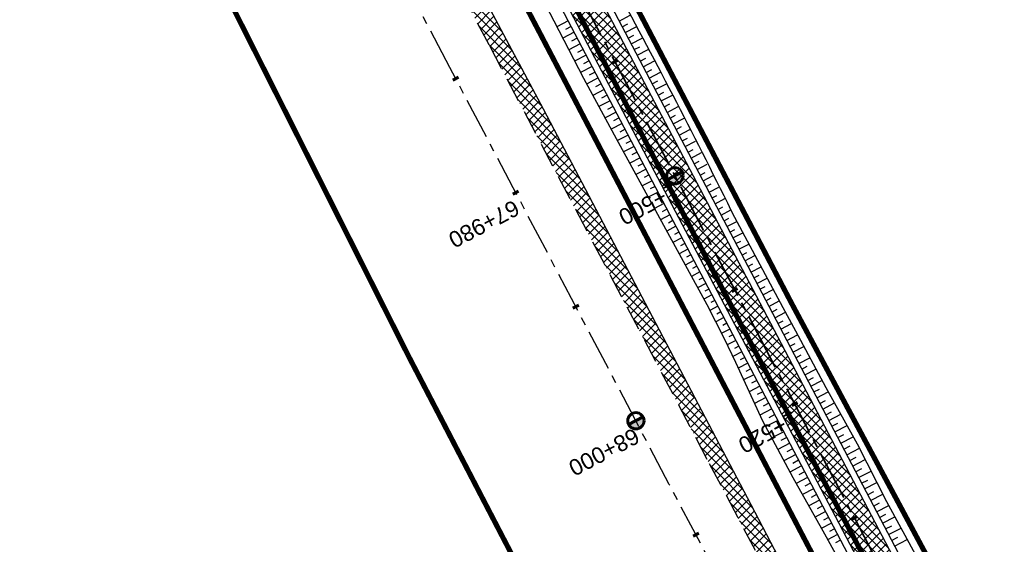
# Model space of a CAD drawing. Header units: metres. Extents: x 7529682 to 7533751, y 5721195 to 5727842.
# Tile 118 of 179: x 7530368 to 7530444, y 5726444 to 5726485. Entities that reach past the tile are written whole.
import ezdxf

# ---------------------------------------------------------------- set-up
doc = ezdxf.new("R2010")
doc.units = ezdxf.units.M
for name, pattern in [('817-dzialki-09-05-04$0$HIDDEN', [0.375, 0.25, -0.125]), ('ACAD_ISO05W100', [33, 24, -3, 0, -3, 0, -3]), ('CENTER', [50.8, 31.75, -6.35, 6.35, -6.35]), ('CENTER2', [28.575, 19.05, -3.175, 3.175, -3.175]), ('HIDDEN', [9.525, 6.35, -3.175])]:
    doc.linetypes.add(name, pattern=pattern)
for name, color, linetype in [('C-DROGI-SYTUACJA', 7, 'Continuous'), ('C-DROGI-SYTUACJA-ETYKIETY', 7, 'Continuous'), ('D-hatch-pobocza', 131, 'Continuous'), ('D-pobocza', 60, 'Continuous'), ('D-rowy', 160, 'Continuous'), ('D-skarpa', 2, 'Continuous'), ('D-skarpa-kreskowanie', 2, 'Continuous')]:
    doc.layers.add(name, color=color, linetype=linetype)
for name, color, linetype, lineweight, true_color in [('D-ewidencja-numery', 7, 'Continuous', 50, 0x40ff00), ('D-hatch-ciag-pieszo-rowerowy', 7, 'Continuous', 13, 0xff9f80), ('D-LR-etap-III', 7, '817-dzialki-09-05-04$0$HIDDEN', 50, 0x00008f)]:
    doc.layers.add(name, color=color, linetype=linetype, lineweight=lineweight, true_color=true_color)
for name, color, linetype, lineweight in [('D-krawędzie', 3, 'Continuous', 30), ('D-obrzeża', 2, 'Continuous', 30), ('D-oś', 10, 'CENTER', 30), ('D-pas-drogowy', 7, 'ACAD_ISO05W100', 50)]:
    doc.layers.add(name, color=color, linetype=linetype, lineweight=lineweight)
doc.layers.add('poprzeczki', color=7, linetype='Continuous', true_color=0x0000c7)
doc.styles.get("Standard").update_dxf_attribs({"font": 'arial.ttf'})
pattern_1 = [(45, (0, 0), (-0.33675960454, 0.33675960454), []), (135, (0, 0), (-0.33675960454, -0.33675960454), [])]

# ---------------------------------------------------------------- blocks, each defined once
blk = doc.blocks.new('kilometraz')
at = {"linetype": 'ByBlock', "lineweight": -2}
blk.add_hatch(color=0, dxfattribs=at).paths.add_polyline_path([(0, -0.28125, 0.41421356), (0.28125, 0, 0.41421356), (0, 0.28125)])
at = {"color": 0, "linetype": 'ByBlock', "lineweight": -2}
blk.add_line((0, 0.28125), (0, -0.28125), dxfattribs=at)
blk.add_circle((0, 0), 0.28125, dxfattribs=at)
blk = doc.blocks.new('AeccTickLine')
at = {"color": 0, "linetype": 'ByBlock', "lineweight": -2}
blk.add_line((0, 1), (0, -1), dxfattribs=at)

msp = doc.modelspace()

# ---------------------------------------------------------------- hatches: boundary and pattern name
at = {"layer": 'D-hatch-ciag-pieszo-rowerowy'}
h = msp.add_hatch(dxfattribs=at)
h.set_pattern_fill('ANSI37', color=256, scale=0.15, style=0)
h.set_pattern_definition(pattern_1)
h.paths.add_polyline_path([(7530404.057, 5726502.584), (7530380.911, 5726546.861), (7530371.746, 5726564.106), (7530368.841, 5726564.244), (7530378.7, 5726545.696), (7530401.842, 5726501.425), (7530423.333, 5726460.444), (7530443.712, 5726421.565), (7530466.681, 5726377.574), (7530482.337, 5726347.963), (7530485.291, 5726347.724), (7530468.894, 5726378.737), (7530445.927, 5726422.724), (7530425.547, 5726461.605)])
at = {"layer": 'D-hatch-pobocza'}
h = msp.add_hatch(dxfattribs=at)
h.set_pattern_fill('ANSI37', color=256, scale=0.15, style=0)
h.set_pattern_definition(pattern_1)
h.paths.add_polyline_path([(7530484.05, 5726334.34), (7530471.92, 5726357.11), (7530458.95, 5726381.07), (7530447.57, 5726403.23), (7530435.55, 5726425.46), (7530424.34, 5726446.96), (7530408.22, 5726477.68), (7530396.72, 5726499.26), (7530381.74, 5726527.87), (7530371.44, 5726547.5), (7530359.58, 5726569.81), (7530349.42, 5726588.72), (7530332.29, 5726621.37), (7530323.72, 5726638.05), (7530306.54, 5726670.82), (7530298.56, 5726686.33), (7530287.26, 5726707.54), (7530284.291, 5726713.261), (7530282.67, 5726712.404), (7530284.501, 5726708.94), (7530291.376, 5726695.94), (7530296.046, 5726687.107), (7530304.464, 5726671.187), (7530316.604, 5726648.181), (7530333.058, 5726617.014), (7530350.004, 5726585.006), (7530367.258, 5726552.316), (7530385.763, 5726517.235), (7530404.054, 5726482.546), (7530421.087, 5726450.182), (7530442.442, 5726409.661), (7530463.421, 5726369.85), (7530489.269, 5726320.828), (7530506.412, 5726288.291), (7530524.315, 5726254.784), (7530540.549, 5726224.891), (7530548.273, 5726210.669), (7530551.697, 5726207.035), (7530543.21, 5726222.9), (7530538.34, 5726232.11), (7530533.7, 5726240.35), (7530511.95, 5726280.97), (7530499.24, 5726305.31)])

# ---------------------------------------------------------------- linework, layer by layer
at = {"layer": 'C-DROGI-SYTUACJA', "color": 10, "linetype": 'CENTER2', "lineweight": 35, "ltscale": 0.2}
msp.add_lwpolyline([(7530272.969, 5726756.475), (7530281.424, 5726740.504, -0.065084), (7530284.142, 5726733.217), (7530284.891, 5726729.972, 0.064463), (7530289.362, 5726717.937), (7530322.484, 5726654.998), (7530339.922, 5726621.886), (7530356.842, 5726589.483), (7530379.806, 5726546.279), (7530402.949, 5726502.005), (7530424.44, 5726461.025), (7530444.82, 5726422.144)], format="xyb", dxfattribs=at)
at = {"layer": 'D-ewidencja-numery', "color": 12, "ltscale": 15, "true_color": 0xc70000}
msp.add_lwpolyline([(7530277.51, 5726760.213), (7530286.037, 5726744.107), (7530288.097, 5726735.884), (7530290.394, 5726725.047), (7530296.177, 5726713.583), (7530302.726, 5726701.182), (7530325.685, 5726657.466), (7530343.244, 5726623.649), (7530360.23, 5726591.747), (7530383.209, 5726548.059), (7530406.018, 5726503.606), (7530427.465, 5726462.62), (7530447.928, 5726424.388)], dxfattribs=at)
at = {"layer": 'D-krawędzie', "linetype": 'HIDDEN', "ltscale": 0.3}
msp.add_lwpolyline([(7530263.782, 5726749.287), (7530270.196, 5726737.096), (7530272.433, 5726732.819), (7530276.009, 5726725.598), (7530279.7, 5726718.02), (7530284.501, 5726708.94), (7530291.376, 5726695.94), (7530296.046, 5726687.107), (7530304.464, 5726671.187), (7530316.604, 5726648.181), (7530333.058, 5726617.014), (7530350.004, 5726585.006), (7530367.258, 5726552.316), (7530385.763, 5726517.235), (7530404.054, 5726482.546), (7530421.087, 5726450.182), (7530442.442, 5726409.661), (7530463.421, 5726369.85), (7530489.269, 5726320.828), (7530506.412, 5726288.291), (7530524.315, 5726254.784), (7530540.549, 5726224.891), (7530548.24, 5726210.73)], dxfattribs=at)
at = {"layer": 'D-LR-etap-III', "ltscale": 10, "flags": 128}
msp.add_lwpolyline([(7531750.474, 5723895.103, 0.4, 0.4, 0), (7531750.505, 5723895.13, 0.4, 0.4, 0), (7531682.71, 5724022.92, 0.4, 0.4, 0), (7531619.177, 5724147.204, 0.4, 0.4, 0), (7531592.309, 5724198.489, 0.4, 0.4, 0), (7531553.264, 5724272.919, 0.4, 0.4, 0), (7531504.02, 5724366.79, 0.4, 0.4, 0), (7531482.09, 5724407.62, 0.4, 0.4, 0), (7531412.35, 5724541.183, 0.4, 0.4, 0), (7531388.464, 5724586.93, 0.4, 0.4, 0), (7531345.12, 5724669.94, 0.4, 0.4, 0), (7531127.66, 5725081.67, 0.4, 0.4, 0), (7531059.253, 5725211.041, 0.4, 0.4, 0), (7531008.007, 5725307.954, 0.4, 0.4, 0), (7530964.182, 5725390.836, 0.4, 0.4, 0), (7530914.557, 5725484.684, 0.4, 0.4, 0), (7530865.243, 5725577.494, 0.4, 0.4, 0), (7530840.085, 5725624.059, 0.4, 0.4, 0), (7530802.56, 5725694.925, 0.4, 0.4, 0), (7530755.54, 5725787.51, 0.4, 0.4, 0), (7530708.718, 5725876.303, 0.4, 0.4, 0), (7530695.12, 5725902.09, 0.4, 0.4, 0), (7530642.914, 5726001.078, 0.4, 0.4, 0), (7530634.935, 5726016.147, 0.4, 0.4, 0), (7530610.82, 5726061.93, 0.4, 0.4, 0), (7530610.82, 5726061.93, 0.4, 0.4, 0), (7530607.21, 5726063.51, 0.4, 0.4, 0), (7530597.42, 5726080.68, 0.4, 0.4, 0), (7530591.16, 5726088.44, 0.4, 0.4, 0), (7530581.28, 5726107.21, 0.4, 0.4, 0), (7530571.29, 5726130.56, 0.4, 0.4, 0), (7530549.555, 5726171.527, 0.4, 0.4, 0), (7530531.014, 5726206.474, 0.4, 0.4, 0), (7530516.461, 5726236.017, 0.4, 0.4, 0), (7530500.799, 5726266.141, 0.4, 0.4, 0), (7530491.35, 5726283.94, 0.4, 0.4, 0), (7530482.4, 5726303.41, 0.4, 0.4, 0), (7530482.4, 5726303.41, 0.4, 0.4, 0), (7530450.41, 5726357.28, 0.4, 0.4, 0), (7530397.759, 5726458.5, 0.4, 0.4, 0), (7530334.708, 5726583.665, 0.4, 0.4, 0), (7530303.939, 5726645.168, 0.4, 0.4, 0), (7530300.51, 5726651.778, 0.4, 0.4, 0), (7530289.214, 5726671.967, 0.4, 0.4, 0), (7530281.54, 5726685.57, 0.4, 0.4, 0), (7530261.371, 5726724.163, 0.4, 0.4, 0), (7530254.03, 5726738.21, 0.4, 0.4, 0), (7530197.22, 5726845.06, 0.4, 0.4, 0), (7530194.71, 5726849.15, 0.4, 0.4, 0), (7530195.92, 5726850.75, 0.4, 0.4, 0), (7530170.547, 5726892.961, 0.4, 0.4, 0), (7530143.175, 5726945.066, 0.4, 0.4, 0), (7530105.06, 5727018.32, 0.4, 0.4, 0), (7530100.06, 5727027.16, 0.4, 0.4, 0), (7530062.319, 5727099.625, 0.4, 0.4, 0), (7530015.379, 5727189.42, 0.4, 0.4, 0), (7529983.208, 5727250.207, 0.4, 0.4, 0), (7529953.284, 5727306.747, 0.4, 0.4, 0), (7529900.671, 5727406.159, 0.4, 0.4, 0), (7529890.63, 5727425.131, 0.4, 0.4, 0), (7529875.155, 5727454.426, 0.4, 0.4, 0), (7529857.56, 5727487.787, 0.4, 0.4, 0), (7529835.194, 5727530.193, 0.4, 0.4, 0), (7529811.741, 5727574.662, 0.4, 0.4, 0), (7529792.102, 5727611.923, 0.4, 0.4, 0), (7529768.066, 5727657.47, 0.4, 0.4, 0), (7529755.211, 5727682.131, 0.4, 0.4, 0), (7529753.31, 5727681.13, 0.4, 0.4, 0), (7529739.21, 5727707.77, 0.4, 0.4, 0), (7529735.395, 5727711.252, 0.4, 0.4, 0), (7529725.42, 5727730.2, 0.4, 0.4, 0), (7529723.55, 5727729.88, 0.4, 0.4, 0), (7529695.567, 5727782.932, 0.4, 0.4, 0), (7529717.68, 5727794.024, 0.4, 0.4, 0), (7529736.275, 5727758.647, 0.4, 0.4, 0), (7529736.275, 5727758.647, 0.4, 0.4, 0), (7529744.511, 5727750.406, 0.4, 0.4, 0), (7529744.511, 5727750.406, 0.4, 0.4, 0), (7529750.283, 5727738.55, 0.4, 0.4, 0), (7529777.109, 5727687.569, 0.4, 0.4, 0), (7529796.515, 5727651.33, 0.4, 0.4, 0), (7529814.938, 5727616.793, 0.4, 0.4, 0), (7529839.007, 5727572.304, 0.4, 0.4, 0), (7529860.618, 5727532.509, 0.4, 0.4, 0), (7529882.349, 5727491.504, 0.4, 0.4, 0), (7529904.865, 5727449.096, 0.4, 0.4, 0), (7529920.747, 5727418.885, 0.4, 0.4, 0), (7529946.677, 5727368.547, 0.4, 0.4, 0), (7529972.025, 5727320.573, 0.4, 0.4, 0), (7529987.74, 5727290.153, 0.4, 0.4, 0), (7529996.497, 5727273.662, 0.4, 0.4, 0), (7530017.541, 5727234.203, 0.4, 0.4, 0), (7530033.054, 5727204.864, 0.4, 0.4, 0), (7530051.623, 5727170.223, 0.4, 0.4, 0), (7530069.277, 5727137.016, 0.4, 0.4, 0), (7530089.385, 5727097.534, 0.4, 0.4, 0), (7530109.713, 5727060.747, 0.4, 0.4, 0), (7530136.77, 5727011.64, 0.4, 0.4, 0), (7530162.447, 5726962.744, 0.4, 0.4, 0), (7530187.674, 5726916.992, 0.4, 0.4, 0), (7530207.821, 5726879.335, 0.4, 0.4, 0), (7530230.626, 5726834.519, 0.4, 0.4, 0), (7530262.288, 5726776.618, 0.4, 0.4, 0), (7530277.51, 5726760.213, 0.4, 0.4, 0), (7530286.037, 5726744.107, 0.4, 0.4, 0), (7530288.097, 5726735.884, 0.4, 0.4, 0), (7530290.394, 5726725.047, 0.4, 0.4, 0), (7530296.177, 5726713.583, 0.4, 0.4, 0), (7530302.726, 5726701.182, 0.4, 0.4, 0), (7530325.685, 5726657.466, 0.4, 0.4, 0), (7530343.244, 5726623.649, 0.4, 0.4, 0), (7530360.23, 5726591.747, 0.4, 0.4, 0), (7530383.209, 5726548.059, 0.4, 0.4, 0), (7530406.018, 5726503.606, 0.4, 0.4, 0), (7530427.465, 5726462.62, 0.4, 0.4, 0), (7530447.928, 5726424.388, 0.4, 0.4, 0), (7530471.127, 5726379.921, 0.4, 0.4, 0), (7530490.501, 5726343.033, 0.4, 0.4, 0), (7530509.499, 5726306.733, 0.4, 0.4, 0), (7530529.89, 5726267.244, 0.4, 0.4, 0), (7530543.852, 5726238.99, 0.4, 0.4, 0), (7530554.809, 5726218.944, 0.4, 0.4, 0), (7530559.027, 5726212.223, 0.4, 0.4, 0), (7530563.061, 5726206.41, 0.4, 0.4, 0), (7530566.934, 5726200.464, 0.4, 0.4, 0), (7530569.771, 5726194.902, 0.4, 0.4, 0), (7530571.473, 5726191.282, 0.4, 0.4, 0), (7530572.839, 5726188.025, 0.4, 0.4, 0), (7530575.295, 5726182.035, 0.4, 0.4, 0), (7530579.737, 5726173.306, 0.4, 0.4, 0), (7530583.3, 5726167.41, 0.4, 0.4, 0), (7530593.4, 5726163.33, 0.4, 0.4, 0), (7530598.618, 5726155.264, 0.4, 0.4, 0), (7530608.258, 5726140.497, 0.4, 0.4, 0), (7530603.27, 5726136.83, 0.4, 0.4, 0), (7530606.53, 5726131.84, 0.4, 0.4, 0), (7530604.239, 5726124.217, 0.4, 0.4, 0), (7530605.847, 5726121.63, 0.4, 0.4, 0), (7530608.972, 5726116.164, 0.4, 0.4, 0), (7530618.114, 5726097.791, 0.4, 0.4, 0), (7530651.213, 5726034.96, 0.4, 0.4, 0), (7530670.244, 5725998.611, 0.4, 0.4, 0), (7530698.075, 5725945.953, 0.4, 0.4, 0), (7530716.506, 5725911.305, 0.4, 0.4, 0), (7530735.223, 5725875.667, 0.4, 0.4, 0), (7530752.504, 5725842.155, 0.4, 0.4, 0), (7530778.311, 5725793.501, 0.4, 0.4, 0), (7530797.5, 5725756.382, 0.4, 0.4, 0), (7530812.519, 5725728.289, 0.4, 0.4, 0), (7530820.039, 5725713.16, 0.4, 0.4, 0), (7530822.422, 5725710.194, 0.4, 0.4, 0), (7530833.155, 5725688.801, 0.4, 0.4, 0), (7530849.629, 5725656.159, 0.4, 0.4, 0), (7530867.983, 5725621.964, 0.4, 0.4, 0), (7530872.63, 5725612.888, 0.4, 0.4, 0), (7530880.354, 5725597.595, 0.4, 0.4, 0), (7530883.839, 5725593.389, 0.4, 0.4, 0), (7530891.782, 5725587.763, 0.4, 0.4, 0), (7530895.039, 5725584.281, 0.4, 0.4, 0), (7530897.034, 5725580.941, 0.4, 0.4, 0), (7530900.952, 5725579.946, 0.4, 0.4, 0), (7530904.81, 5725571.977, 0.4, 0.4, 0), (7530903.682, 5725568.566, 0.4, 0.4, 0), (7530908.901, 5725558.845, 0.4, 0.4, 0), (7530910.252, 5725545.672, 0.4, 0.4, 0), (7530912.873, 5725538.646, 0.4, 0.4, 0), (7530945.278, 5725478.464, 0.4, 0.4, 0), (7530959.692, 5725450.246, 0.4, 0.4, 0), (7531002.827, 5725368.192, 0.4, 0.4, 0), (7531044.704, 5725290.314, 0.4, 0.4, 0), (7531064.099, 5725253.213, 0.4, 0.4, 0), (7531083.01, 5725216.678, 0.4, 0.4, 0), (7531113.013, 5725158.466, 0.4, 0.4, 0), (7531137.364, 5725113.071, 0.4, 0.4, 0), (7531150.831, 5725086.712, 0.4, 0.4, 0), (7531159.746, 5725076.641, 0.4, 0.4, 0), (7531166.31, 5725074.58, 0.4, 0.4, 0), (7531172.29, 5725062.58, 0.4, 0.4, 0), (7531170.59, 5725055.606, 0.4, 0.4, 0), (7531173.733, 5725044.081, 0.4, 0.4, 0), (7531215.342, 5724964.86, 0.4, 0.4, 0), (7531238.054, 5724921.685, 0.4, 0.4, 0), (7531262.39, 5724875.283, 0.4, 0.4, 0), (7531295.587, 5724811.266, 0.4, 0.4, 0), (7531348.488, 5724712.363, 0.4, 0.4, 0), (7531363.741, 5724682.684, 0.4, 0.4, 0), (7531366.987, 5724675.865, 0.4, 0.4, 0), (7531382.541, 5724646.111, 0.4, 0.4, 0), (7531401.299, 5724610.875, 0.4, 0.4, 0), (7531428.965, 5724558.862, 0.4, 0.4, 0), (7531449.111, 5724520.398, 0.4, 0.4, 0), (7531477.293, 5724465.831, 0.4, 0.4, 0), (7531500.996, 5724421.113, 0.4, 0.4, 0), (7531512.122, 5724400.549, 0.4, 0.4, 0), (7531513.782, 5724396.757, 0.4, 0.4, 0), (7531526.32, 5724379.39, 0.4, 0.4, 0), (7531566.784, 5724302.736, 0.4, 0.4, 0), (7531612.277, 5724225.61, 0.4, 0.4, 0), (7531620.493, 5724210.548, 0.4, 0.4, 0), (7531631.578, 5724196.258, 0.4, 0.4, 0), (7531653.484, 5724152.434, 0.4, 0.4, 0), (7531661.151, 5724128.494, 0.4, 0.4, 0), (7531673.881, 5724101.186, 0.4, 0.4, 0), (7531684.691, 5724081.184, 0.4, 0.4, 0), (7531699.212, 5724051.17, 0.4, 0.4, 0), (7531704.034, 5724040.584, 0.4, 0.4, 0), (7531704.034, 5724040.584, 0.4, 0.4, 0), (7531703.913, 5724037.17, 0.4, 0.4, 0), (7531736.42, 5723969.232, 0.4, 0.4, 0), (7531738.285, 5723967.699, 0.4, 0.4, 0), (7531742.181, 5723962.346, 0.4, 0.4, 0), (7531744.286, 5723958.616, 0.4, 0.4, 0), (7531755.393, 5723944.193, 0.4, 0.4, 0), (7531758.69, 5723936.76, 0.4, 0.4, 0), (7531780.08, 5723929.25, 0.4, 0.4, 0), (7531792.612, 5723906.338, 0.4, 0.4, 0), (7531792.612, 5723906.338, 0.4, 0.4, 0), (7531756.962, 5723883.055, 0.4, 0.4, 0), (7531750.46, 5723895.13, 0.4, 0.4, 0), (7531750.46, 5723895.13, 0, 0, 0)], format="xyseb", dxfattribs=at)
at = {"layer": 'D-obrzeża'}
for points in [[(7530323.59, 5726655.581), (7530341.029, 5726622.467), (7530357.948, 5726590.066), (7530380.911, 5726546.861), (7530404.057, 5726502.584), (7530425.547, 5726461.605), (7530445.927, 5726422.724)], [(7530321.378, 5726654.416), (7530338.815, 5726621.306), (7530355.736, 5726588.901), (7530378.7, 5726545.696), (7530401.842, 5726501.425), (7530423.333, 5726460.444), (7530443.712, 5726421.565)]]:
    msp.add_lwpolyline(points, dxfattribs=at)
at = {"layer": 'D-oś', "ltscale": 0.1}
msp.add_lwpolyline([(7530594.845, 5726110.895), (7530540.21, 5726214.45), (7530503.32, 5726286.651), (7530486.173, 5726319.196), (7530460.325, 5726368.218), (7530439.346, 5726408.03), (7530417.989, 5726448.552), (7530400.958, 5726480.914), (7530382.667, 5726515.602), (7530364.162, 5726550.682), (7530346.91, 5726583.371), (7530329.964, 5726615.378), (7530313.508, 5726646.548), (7530301.37, 5726669.551), (7530292.952, 5726685.471), (7530288.281, 5726694.304), (7530281.407, 5726707.304), (7530276.579, 5726716.435), (7530272.867, 5726724.055), (7530269.314, 5726731.231), (7530267.097, 5726735.47), (7530260.688, 5726747.65), (7530256.664, 5726755.22)], dxfattribs=at)
at = {"layer": 'D-pas-drogowy', "ltscale": 0.2, "flags": 128}
msp.add_lwpolyline([(7531633.019, 5724182.834, 0.4, 0.4, 0), (7531617.559, 5724211.608, 0.4, 0.4, 0), (7531566.784, 5724302.736, 0.4, 0.4, 0), (7531538.419, 5724356.47, 0.4, 0.4, 0), (7531526.32, 5724379.39, 0.4, 0.4, 0), (7531516.102, 5724393.607, 0.4, 0.4, 0.001485), (7531513.78, 5724396.838, 0.4, 0.4, 0), (7531501.87, 5724413.41, 0.4, 0.4, 0), (7531474.926, 5724464.508, 0.4, 0.4, 0), (7531446.2, 5724518.992, 0.4, 0.4, 0), (7531424.962, 5724559.262, 0.4, 0.4, 0), (7531398.444, 5724609.566, 0.4, 0.4, 0), (7531379.647, 5724645.216, 0.4, 0.4, 0), (7531365.23, 5724672.56, 0.4, 0.4, 0), (7531341.306, 5724717.915, 0.4, 0.4, 0), (7531312.9, 5724771.789, 0.4, 0.4, 0), (7531292.591, 5724810.307, 0.4, 0.4, 0), (7531259.392, 5724873.271, 0.4, 0.4, 0), (7531233.74, 5724921.923, 0.4, 0.4, 0), (7531203.073, 5724980.092, 0.4, 0.4, 0), (7531173.471, 5725036.225, 0.4, 0.4, 0), (7531168.27, 5725046.09, 0.4, 0.4, 0), (7531172.29, 5725062.58, 0.4, 0.4, 0), (7531166.31, 5725074.58, 0.4, 0.4, 0), (7531150.32, 5725079.6, 0.4, 0.4, 0), (7531141.5, 5725096.43, 0.4, 0.4, 0), (7531109.312, 5725157.814, 0.4, 0.4, 0), (7531086.641, 5725201.048, 0.4, 0.4, 0), (7531059.198, 5725253.384, 0.4, 0.4, 0), (7531028.207, 5725312.489, 0.4, 0.4, 0), (7530999.105, 5725367.99, 0.4, 0.4, 0), (7530956.248, 5725449.725, 0.4, 0.4, 0), (7530924.398, 5725510.464, 0.4, 0.4, 0), (7530897.51, 5725561.74, 0.4, 0.4, 0), (7530894.46, 5725566.14, 0.4, 0.4, 0), (7530892.16, 5725570.49, 0.4, 0.4, 0), (7530869.363, 5725613.307, 0.4, 0.4, 0), (7530861.694, 5725627.705, 0.4, 0.4, 0), (7530852.74, 5725644.52, 0.4, 0.4, 0), (7530831.51, 5725684.2, 0.4, 0.4, 0), (7530811.13, 5725722.52, 0.4, 0.4, 0), (7530792.348, 5725757.941, 0.4, 0.4, 0), (7530768.03, 5725803.8, 0.4, 0.4, 0), (7530748.769, 5725840.179, 0.4, 0.4, 0), (7530727.7, 5725879.97, 0.4, 0.4, 0), (7530712.098, 5725909.545, 0.4, 0.4, 0), (7530693.644, 5725944.645, 0.4, 0.4, 0), (7530665.702, 5725997.539, 0.4, 0.4, 0), (7530641.76, 5726042.88, 0.4, 0.4, 0), (7530616.5, 5726091.48, 0.4, 0.4, 0), (7530604.628, 5726114.32, 0.4, 0.4, -0.007763), (7530602.5, 5726118.43, 0.4, 0.4, 0), (7530603.992, 5726123.395, 0.4, 0.4, 0), (7530606.53, 5726131.84, 0.4, 0.4, 0), (7530603.27, 5726136.83, 0.4, 0.4, 0), (7530593.776, 5726151.369, 0.4, 0.4, 0), (7530590.203, 5726156.84, 0.4, 0.4, 0), (7530583.3, 5726167.41, 0.4, 0.4, 0), (7530580.578, 5726170.428, 0.4, 0.4, 0), (7530575.85, 5726175.67, 0.4, 0.4, 0), (7530569.01, 5726186.66, 0.4, 0.4, 0), (7530562.555, 5726199.189, 0.4, 0.4, 0), (7530555.67, 5726211.39, 0.4, 0.4, 0), (7530548.29, 5726224.23, 0.4, 0.4, 0), (7530540.58, 5726237.71, 0.4, 0.4, 0), (7530532.68, 5726252.65, 0.4, 0.4, 0), (7530524.06, 5726269.35, 0.4, 0.4, 0), (7530502.82, 5726309.91, 0.4, 0.4, 0), (7530488.83, 5726336.63, 0.4, 0.4, 0), (7530466.03, 5726380.16, 0.4, 0.4, 0), (7530438.47, 5726432.77, 0.4, 0.4, 0), (7530424.53, 5726459.09, 0.4, 0.4, 0), (7530401.63, 5726502.97, 0.4, 0.4, 0), (7530383.38, 5726538.06, 0.4, 0.4, 0), (7530353.97, 5726593.52, 0.4, 0.4, 0), (7530338.47, 5726622.74, 0.4, 0.4, 0), (7530322.01, 5726653.88, 0.4, 0.4, 0), (7530297.54, 5726700.33, 0.4, 0.4, 0), (7530287.38, 5726719.6, 0.4, 0.4, 0), (7530285.95, 5726722.316, 0.4, 0.4, 0), (7530280.26, 5726733.12, 0.4, 0.4, 0), (7530266.73, 5726758.74, 0.4, 0.4, 0), (7530260.42, 5726770.47, 0.4, 0.4, 0), (7530253.25, 5726783.82, 0.4, 0.4, 0), (7530244.95, 5726799.33, 0.4, 0.4, 0), (7530239.39, 5726808.49, 0.4, 0.4, 0), (7530238.29, 5726807.9, 0.4, 0.4, 0), (7530218.11, 5726850.67, 0.4, 0.4, 0), (7530175.907, 5726928.168, 0.4, 0.4, 0), (7530096.68, 5727076.15, 0.4, 0.4, 0), (7530094.68, 5727079.89, 0.4, 0.4, 0), (7530064.597, 5727135.523, 0.4, 0.4, 0), (7530046.731, 5727168.892, 0.4, 0.4, 0), (7530025.803, 5727208.461, 0.4, 0.4, 0), (7530012.847, 5727232.979, 0.4, 0.4, 0), (7529994.15, 5727268.45, 0.4, 0.4, 0), (7529981.671, 5727291.93, 0.4, 0.4, 0), (7529949.89, 5727351.73, 0.4, 0.4, 0), (7529924.75, 5727399.03, 0.4, 0.4, 0), (7529915.516, 5727417.1, 0.4, 0.4, 0), (7529885.83, 5727475.19, 0.4, 0.4, 0), (7529862.56, 5727519.97, 0.4, 0.4, 0), (7529852.985, 5727538.191, 0.4, 0.4, 0), (7529836.513, 5727569.511, 0.4, 0.4, 0), (7529815.369, 5727609.141, 0.4, 0.4, 0), (7529792.795, 5727651.247, 0.4, 0.4, 0), (7529774.199, 5727685.858, 0.4, 0.4, 0), (7529746.966, 5727736.059, 0.4, 0.4, 0), (7529733.92, 5727757.62, 0.4, 0.4, 0), (7529708.607, 5727806.389, 0.4, 0.4, 0), (7529688.492, 5727796.345, 0.4, 0.4, 0), (7529723.55, 5727729.88, 0.4, 0.4, 0), (7529725.42, 5727730.2, 0.4, 0.4, 0), (7529735.38, 5727711.28, 0.4, 0.4, 0), (7529739.21, 5727707.77, 0.4, 0.4, 0), (7529753.31, 5727681.13, 0.4, 0.4, 0), (7529755.178, 5727682.114, 0.4, 0.4, 0), (7529792.102, 5727611.923, 0.4, 0.4, 0), (7529811.741, 5727574.662, 0.4, 0.4, 0), (7529835.194, 5727530.193, 0.4, 0.4, 0), (7529857.56, 5727487.787, 0.4, 0.4, 0), (7529875.155, 5727454.426, 0.4, 0.4, 0), (7529890.63, 5727425.131, 0.4, 0.4, 0), (7529900.671, 5727406.159, 0.4, 0.4, 0), (7529953.284, 5727306.747, 0.4, 0.4, 0), (7529983.208, 5727250.207, 0.4, 0.4, 0), (7530015.379, 5727189.42, 0.4, 0.4, 0), (7530062.319, 5727099.625, 0.4, 0.4, 0), (7530100.06, 5727027.16, 0.4, 0.4, 0), (7530105.06, 5727018.32, 0.4, 0.4, 0), (7530143.175, 5726945.066, 0.4, 0.4, 0), (7530170.547, 5726892.961, 0.4, 0.4, 0), (7530195.92, 5726850.75, 0.4, 0.4, 0), (7530194.71, 5726849.15, 0.4, 0.4, 0), (7530197.22, 5726845.06, 0.4, 0.4, 0), (7530254.03, 5726738.21, 0.4, 0.4, 0), (7530261.371, 5726724.163, 0.4, 0.4, 0), (7530281.54, 5726685.57, 0.4, 0.4, 0), (7530289.214, 5726671.967, 0.4, 0.4, 0), (7530300.51, 5726651.778, 0.4, 0.4, 0), (7530303.939, 5726645.168, 0.4, 0.4, 0), (7530334.708, 5726583.665, 0.4, 0.4, 0), (7530397.759, 5726458.5, 0.4, 0.4, 0), (7530450.41, 5726357.28, 0.4, 0.4, 0), (7530482.4, 5726303.41, 0.4, 0.4, 0), (7530483.688, 5726301.003, 0.4, 0.4, 0), (7530491.35, 5726283.94, 0.4, 0.4, 0), (7530512.67, 5726243.78, 0.4, 0.4, 0), (7530529.43, 5726209.46, 0.4, 0.4, 0), (7530571.29, 5726130.56, 0.4, 0.4, 0), (7530581.28, 5726107.21, 0.4, 0.4, 0), (7530591.16, 5726088.44, 0.4, 0.4, 0), (7530597.42, 5726080.68, 0.4, 0.4, 0), (7530607.21, 5726063.51, 0.4, 0.4, 0), (7530610.82, 5726061.93, 0.4, 0.4, 0), (7530634.935, 5726016.147, 0.4, 0.4, 0), (7530642.914, 5726001.078, 0.4, 0.4, 0), (7530695.12, 5725902.09, 0.4, 0.4, 0), (7530708.718, 5725876.303, 0.4, 0.4, 0), (7530755.54, 5725787.51, 0.4, 0.4, 0), (7530802.56, 5725694.925, 0.4, 0.4, 0), (7530840.085, 5725624.059, 0.4, 0.4, 0), (7530865.243, 5725577.494, 0.4, 0.4, 0), (7530914.557, 5725484.684, 0.4, 0.4, 0), (7530964.182, 5725390.836, 0.4, 0.4, 0), (7531008.007, 5725307.954, 0.4, 0.4, 0), (7531059.253, 5725211.041, 0.4, 0.4, 0), (7531127.66, 5725081.67, 0.4, 0.4, 0), (7531345.12, 5724669.94, 0.4, 0.4, 0), (7531388.464, 5724586.93, 0.4, 0.4, 0), (7531412.35, 5724541.183, 0.4, 0.4, 0), (7531482.09, 5724407.62, 0.4, 0.4, 0), (7531504.02, 5724366.79, 0.4, 0.4, 0), (7531519.374, 5724337.52, 0.4, 0.4, 0), (7531563.749, 5724252.932, 0.4, 0.4, 0), (7531602.175, 5724179.681, 0.4, 0.4, 0), (7531619.177, 5724147.204, 0.4, 0.4, 0), (7531625.038, 5724135.635, 0.4, 0.4, 0), (7531656.796, 5724073.316, 0.4, 0.4, 0), (7531675.12, 5724037.36, 0.4, 0.4, 0), (7531682.71, 5724022.92, 0.4, 0.4, 0), (7531705.565, 5723979.811, 0.4, 0.4, 0), (7531736.606, 5723921.262, 0.4, 0.4, 0), (7531750.46, 5723895.13, 0.4, 0.4, 0), (7531740.77, 5723886.56, 0.4, 0.4, 0), (7531732.86, 5723885, 0.4, 0.4, 0), (7531722.18, 5723887.77, 0.4, 0.4, 0), (7531729.87, 5723862.17, 0.4, 0.4, 0), (7531742.92, 5723861.93, 0.4, 0.4, 0), (7531763.71, 5723859.52, 0.4, 0.4, 0), (7531768.42, 5723854.12, 0.4, 0.4, 0), (7531787.42, 5723817.97, 0.4, 0.4, 0), (7531795.57, 5723809.82, 0.4, 0.4, 0), (7531816.347, 5723819.85, 0.4, 0.4, 0), (7531816.347, 5723819.85, 0.4, 0.4, 0), (7531805.06, 5723843.23, 0.4, 0.4, 0), (7531803.61, 5723886.23, 0.4, 0.4, 0), (7531803.61, 5723886.23, 0.4, 0.4, 0), (7531780.08, 5723929.25, 0.4, 0.4, 0), (7531758.69, 5723936.76, 0.4, 0.4, 0), (7531749.359, 5723946.412, 0.4, 0.4, 0), (7531742.71, 5723953.29, 0.4, 0.4, 0), (7531735.177, 5723967.878, 0.4, 0.4, 0), (7531722.37, 5723992.68, 0.4, 0.4, 0), (7531705.042, 5724030.886, 0.4, 0.4, 0), (7531699.47, 5724043.17, 0.4, 0.4, 0), (7531692.69, 5724058.11, 0.4, 0.4, 0), (7531679.672, 5724084.017, 0.4, 0.4, 0), (7531674.55, 5724094.21, 0.4, 0.4, 0), (7531666.633, 5724114.003, 0.4, 0.4, 0), (7531649, 5724153.82, 0.4, 0.4, 0), (7531641.49, 5724149.34, 0.4, 0.4, 0), (7531626.04, 5724179.34, 0.4, 0.4, 0), (7531633.03, 5724182.84, 0, 0, 0)], format="xyseb", dxfattribs=at)
at = {"layer": 'D-pobocza'}
msp.add_lwpolyline([(7530435.55, 5726425.46), (7530424.34, 5726446.96), (7530408.22, 5726477.68), (7530396.72, 5726499.26), (7530381.74, 5726527.87), (7530371.44, 5726547.5), (7530359.58, 5726569.81), (7530349.42, 5726588.72), (7530332.29, 5726621.37), (7530323.72, 5726638.05), (7530306.54, 5726670.82), (7530298.56, 5726686.33), (7530287.26, 5726707.54), (7530284.291, 5726713.261), (7530282.67, 5726712.404)], dxfattribs=at)
for points in [[(7530324.032, 5726655.814), (7530341.472, 5726622.699), (7530358.39, 5726590.299), (7530381.354, 5726547.095), (7530404.5, 5726502.816), (7530425.99, 5726461.837), (7530446.37, 5726422.955), (7530469.336, 5726378.97), (7530488.808, 5726342.142), (7530507.967, 5726305.936), (7530528.543, 5726266.549), (7530543.47, 5726237.456), (7530554.277, 5726217.509, 0.020438), (7530555.929, 5726214.736), (7530563.577, 5726203.019, -0.024166), (7530565.554, 5726199.643), (7530568.768, 5726193.493, -0.021495), (7530570.611, 5726189.564), (7530573.478, 5726182.701, 0.022535), (7530575.38, 5726178.667), (7530582.909, 5726164.407)], [(7530320.936, 5726654.183), (7530338.372, 5726621.074), (7530355.294, 5726588.668), (7530378.258, 5726545.463), (7530401.399, 5726501.193), (7530422.89, 5726460.212), (7530443.269, 5726421.333), (7530466.238, 5726377.342), (7530485.714, 5726340.506), (7530504.869, 5726304.308), (7530525.434, 5726264.939), (7530540.374, 5726235.824), (7530551.248, 5726215.751, 0.020438), (7530552.942, 5726212.908), (7530560.579, 5726201.207, -0.024166), (7530562.508, 5726197.914), (7530565.617, 5726191.967, -0.021495), (7530567.423, 5726188.116), (7530570.292, 5726181.248, 0.022535), (7530572.232, 5726177.133), (7530572.779, 5726176.098)]]:
    msp.add_lwpolyline(points, format="xyb", dxfattribs=at)
at = {"layer": 'D-rowy', "linetype": 'HIDDEN', "ltscale": 0.1, "const_width": 0.4, "flags": 128}
msp.add_lwpolyline([(7530551.499, 5726212.267), (7530543.597, 5726226.236), (7530531.122, 5726249.92), (7530513.079, 5726284.072), (7530493.258, 5726321.227), (7530474.307, 5726357.907), (7530450.222, 5726402.72), (7530429.968, 5726441.454), (7530407.859, 5726483.738), (7530388.275, 5726520.931), (7530367.428, 5726560.809), (7530342.591, 5726608.109), (7530323.482, 5726644.276), (7530301.727, 5726686.325), (7530278.863, 5726729.805), (7530276.238, 5726736.773), (7530276.238, 5726736.773)], dxfattribs=at)
at = {"layer": 'D-skarpa', "linetype": 'Continuous'}
for points in [[(7530382.5, 5726532.709), (7530384.855, 5726528.298), (7530391.854, 5726515.031, -0.00276), (7530398.81, 5726501.741), (7530399.595, 5726500.251), (7530401.16, 5726497.322), (7530402.879, 5726494.106), (7530404.414, 5726493.383), (7530409.036, 5726484.515), (7530411.324, 5726480.069), (7530413.717, 5726475.678), (7530420.896, 5726462.506), (7530422.254, 5726459.878), (7530423.117, 5726458.025), (7530425.229, 5726453.487), (7530427.58, 5726449.074), (7530430.017, 5726444.706), (7530432.435, 5726440.328)], [(7530390.877, 5726531.446), (7530393.109, 5726526.971), (7530395.443, 5726522.549), (7530397.681, 5726518.077, 0.0084), (7530404.581, 5726504.758), (7530405.352, 5726503.261), (7530406.873, 5726500.318), (7530408.497, 5726497.052, 0.03166), (7530413.861, 5726487.045, -0.009739), (7530423.043, 5726469.277), (7530426.804, 5726462.265), (7530427.77, 5726460.464), (7530430.133, 5726456.057), (7530432.574, 5726451.692), (7530434.839, 5726447.233), (7530437.225, 5726442.839)]]:
    msp.add_lwpolyline(points, format="xyb", dxfattribs=at)
at = {"layer": 'D-skarpa-kreskowanie', "linetype": 'Continuous'}
for p, q in [((7530410.144, 5726484.517, 107.616), (7530409.27, 5726484.059, 106.958)), ((7530414.103, 5726484.505, 107.745), (7530414.962, 5726484.955, 107.099)), ((7530410.608, 5726483.632, 107.615), (7530409.728, 5726483.17, 106.952)), ((7530410.376, 5726484.075, 107.615), (7530409.938, 5726483.845, 107.285)), ((7530414.335, 5726484.062, 107.745), (7530414.765, 5726484.287, 107.421)), ((7530414.567, 5726483.619, 107.745), (7530415.428, 5726484.07, 107.097)), ((7530410.841, 5726483.189, 107.615), (7530410.399, 5726482.957, 107.282)), ((7530414.8, 5726483.176, 107.745), (7530415.23, 5726483.402, 107.42)), ((7530415.032, 5726482.733, 107.744), (7530415.894, 5726483.185, 107.096)), ((7530411.073, 5726482.746, 107.615), (7530410.185, 5726482.281, 106.947)), ((7530411.305, 5726482.303, 107.615), (7530410.86, 5726482.07, 107.28)), ((7530415.264, 5726482.291, 107.744), (7530415.695, 5726482.517, 107.419)), ((7530415.496, 5726481.848, 107.744), (7530416.36, 5726482.301, 107.094)), ((7530411.537, 5726481.861, 107.615), (7530410.643, 5726481.392, 106.942)), ((7530411.77, 5726481.418, 107.614), (7530411.321, 5726481.183, 107.277)), ((7530415.728, 5726481.405, 107.744), (7530416.161, 5726481.632, 107.419)), ((7530415.961, 5726480.962, 107.744), (7530416.826, 5726481.416, 107.092)), ((7530412.002, 5726480.975, 107.614), (7530411.101, 5726480.503, 106.936)), ((7530412.234, 5726480.532, 107.614), (7530411.782, 5726480.295, 107.274)), ((7530416.193, 5726480.519, 107.744), (7530416.626, 5726480.746, 107.418)), ((7530416.425, 5726480.077, 107.743), (7530417.292, 5726480.531, 107.091)), ((7530412.466, 5726480.089, 107.614), (7530411.569, 5726479.619, 106.939)), ((7530416.657, 5726479.634, 107.743), (7530417.091, 5726479.861, 107.417)), ((7530412.931, 5726479.204, 107.614), (7530412.048, 5726478.741, 106.949)), ((7530412.698, 5726479.647, 107.614), (7530412.254, 5726479.413, 107.279)), ((7530416.89, 5726479.191, 107.743), (7530417.758, 5726479.646, 107.089)), ((7530417.122, 5726478.748, 107.743), (7530417.556, 5726478.976, 107.416)), ((7530413.395, 5726478.318, 107.613), (7530412.527, 5726477.863, 106.96)), ((7530413.163, 5726478.761, 107.613), (7530412.725, 5726478.531, 107.284)), ((7530417.354, 5726478.305, 107.743), (7530418.224, 5726478.761, 107.088)), ((7530413.627, 5726477.875, 107.613), (7530413.197, 5726477.65, 107.289)), ((7530417.586, 5726477.862, 107.742), (7530418.021, 5726478.091, 107.415)), ((7530417.818, 5726477.42, 107.742), (7530418.684, 5726477.873, 107.091)), ((7530413.86, 5726477.433, 107.613), (7530413.005, 5726476.985, 106.97)), ((7530414.092, 5726476.99, 107.613), (7530413.668, 5726476.768, 107.294)), ((7530418.051, 5726476.977, 107.742), (7530418.479, 5726477.202, 107.419)), ((7530418.283, 5726476.534, 107.742), (7530419.132, 5726476.98, 107.102)), ((7530414.324, 5726476.547, 107.613), (7530413.484, 5726476.107, 106.98)), ((7530414.556, 5726476.104, 107.612), (7530414.14, 5726475.886, 107.299)), ((7530418.515, 5726476.091, 107.742), (7530418.936, 5726476.312, 107.425)), ((7530418.747, 5726475.648, 107.742), (7530419.581, 5726476.086, 107.114)), ((7530414.788, 5726475.661, 107.612), (7530413.963, 5726475.228, 106.991)), ((7530415.021, 5726475.219, 107.612), (7530414.611, 5726475.004, 107.304)), ((7530418.979, 5726475.206, 107.741), (7530419.392, 5726475.422, 107.431)), ((7530419.212, 5726474.763, 107.741), (7530420.03, 5726475.192, 107.125)), ((7530415.253, 5726474.776, 107.612), (7530414.441, 5726474.35, 107.001)), ((7530419.444, 5726474.32, 107.741), (7530419.849, 5726474.533, 107.436)), ((7530415.717, 5726473.89, 107.612), (7530414.92, 5726473.472, 107.011)), ((7530415.485, 5726474.333, 107.612), (7530415.083, 5726474.122, 107.309)), ((7530419.676, 5726473.877, 107.741), (7530420.479, 5726474.298, 107.137)), ((7530419.908, 5726473.434, 107.741), (7530420.306, 5726473.643, 107.442)), ((7530416.182, 5726473.005, 107.611), (7530415.398, 5726472.594, 107.022)), ((7530415.949, 5726473.447, 107.611), (7530415.554, 5726473.24, 107.314)), ((7530420.141, 5726472.992, 107.741), (7530420.93, 5726473.406, 107.146)), ((7530416.646, 5726472.119, 107.611), (7530415.877, 5726471.716, 107.032)), ((7530416.414, 5726472.562, 107.611), (7530416.026, 5726472.358, 107.319)), ((7530420.373, 5726472.549, 107.74), (7530420.765, 5726472.755, 107.445)), ((7530420.605, 5726472.106, 107.74), (7530421.386, 5726472.515, 107.153)), ((7530416.878, 5726471.676, 107.611), (7530416.497, 5726471.476, 107.324)), ((7530420.837, 5726471.663, 107.74), (7530421.225, 5726471.867, 107.448)), ((7530421.069, 5726471.22, 107.74), (7530421.841, 5726471.625, 107.159)), ((7530417.111, 5726471.233, 107.611), (7530416.356, 5726470.837, 107.042)), ((7530417.343, 5726470.791, 107.61), (7530416.969, 5726470.594, 107.329)), ((7530421.302, 5726470.778, 107.74), (7530421.685, 5726470.979, 107.451)), ((7530421.534, 5726470.335, 107.74), (7530422.297, 5726470.735, 107.165)), ((7530417.575, 5726470.348, 107.61), (7530416.834, 5726469.959, 107.053)), ((7530417.807, 5726469.905, 107.61), (7530417.44, 5726469.713, 107.334)), ((7530421.766, 5726469.892, 107.739), (7530422.145, 5726470.091, 107.454)), ((7530421.998, 5726469.449, 107.739), (7530422.753, 5726469.845, 107.171)), ((7530418.039, 5726469.462, 107.61), (7530417.313, 5726469.081, 107.063)), ((7530422.231, 5726469.006, 107.739), (7530422.605, 5726469.203, 107.457)), ((7530418.504, 5726468.577, 107.61), (7530417.791, 5726468.203, 107.073)), ((7530418.272, 5726469.019, 107.61), (7530417.912, 5726468.831, 107.339)), ((7530422.463, 5726468.564, 107.739), (7530423.214, 5726468.958, 107.173)), ((7530422.695, 5726468.121, 107.739), (7530423.073, 5726468.319, 107.454)), ((7530418.968, 5726467.691, 107.609), (7530418.27, 5726467.325, 107.083)), ((7530418.736, 5726468.134, 107.609), (7530418.383, 5726467.949, 107.344)), ((7530422.927, 5726467.678, 107.739), (7530423.687, 5726468.077, 107.167)), ((7530419.433, 5726466.805, 107.609), (7530418.749, 5726466.447, 107.094)), ((7530419.201, 5726467.248, 107.609), (7530418.855, 5726467.067, 107.349)), ((7530423.159, 5726467.235, 107.738), (7530423.541, 5726467.436, 107.451)), ((7530423.392, 5726466.792, 107.738), (7530424.16, 5726467.195, 107.16)), ((7530419.665, 5726466.363, 107.609), (7530419.326, 5726466.185, 107.354)), ((7530423.624, 5726466.35, 107.738), (7530424.01, 5726466.552, 107.447)), ((7530423.856, 5726465.907, 107.738), (7530424.633, 5726466.314, 107.153)), ((7530419.897, 5726465.92, 107.609), (7530419.227, 5726465.568, 107.104)), ((7530420.129, 5726465.477, 107.608), (7530419.798, 5726465.303, 107.359)), ((7530424.088, 5726465.464, 107.738), (7530424.479, 5726465.669, 107.444)), ((7530424.321, 5726465.021, 107.738), (7530425.105, 5726465.433, 107.147)), ((7530420.362, 5726465.034, 107.608), (7530419.706, 5726464.69, 107.114)), ((7530420.594, 5726464.591, 107.608), (7530420.269, 5726464.421, 107.364)), ((7530424.553, 5726464.578, 107.737), (7530424.947, 5726464.785, 107.44)), ((7530424.785, 5726464.136, 107.737), (7530425.578, 5726464.551, 107.14)), ((7530420.826, 5726464.149, 107.608), (7530420.184, 5726463.812, 107.125)), ((7530421.058, 5726463.706, 107.608), (7530420.741, 5726463.539, 107.369)), ((7530425.017, 5726463.693, 107.737), (7530425.416, 5726463.902, 107.437)), ((7530421.291, 5726463.263, 107.608), (7530420.663, 5726462.934, 107.135)), ((7530425.249, 5726463.25, 107.737), (7530426.051, 5726463.67, 107.134)), ((7530425.482, 5726462.807, 107.737), (7530425.884, 5726463.018, 107.434)), ((7530421.755, 5726462.377, 107.607), (7530421.132, 5726462.05, 107.138)), ((7530421.523, 5726462.82, 107.607), (7530421.212, 5726462.657, 107.374)), ((7530425.714, 5726462.364, 107.737), (7530426.523, 5726462.789, 107.127)), ((7530422.219, 5726461.492, 107.607), (7530421.591, 5726461.162, 107.134)), ((7530421.987, 5726461.935, 107.607), (7530421.674, 5726461.77, 107.371)), ((7530425.946, 5726461.922, 107.736), (7530426.353, 5726462.135, 107.43)), ((7530426.178, 5726461.479, 107.736), (7530426.996, 5726461.907, 107.121)), ((7530422.452, 5726461.049, 107.607), (7530422.136, 5726460.883, 107.369)), ((7530426.41, 5726461.036, 107.736), (7530426.821, 5726461.251, 107.427)), ((7530426.642, 5726460.593, 107.736), (7530427.469, 5726461.026, 107.114)), ((7530422.684, 5726460.606, 107.607), (7530422.05, 5726460.274, 107.129)), ((7530422.916, 5726460.163, 107.606), (7530422.597, 5726459.996, 107.366)), ((7530426.875, 5726460.15, 107.736), (7530427.29, 5726460.368, 107.423)), ((7530427.107, 5726459.707, 107.736), (7530427.941, 5726460.145, 107.107)), ((7530423.148, 5726459.72, 107.606), (7530422.489, 5726459.375, 107.11)), ((7530423.38, 5726459.278, 107.606), (7530423.04, 5726459.099, 107.35)), ((7530427.339, 5726459.264, 107.735), (7530427.758, 5726459.484, 107.42)), ((7530427.571, 5726458.822, 107.735), (7530428.414, 5726459.263, 107.101)), ((7530423.612, 5726458.835, 107.606), (7530422.911, 5726458.467, 107.078)), ((7530423.845, 5726458.392, 107.606), (7530423.483, 5726458.203, 107.334)), ((7530427.803, 5726458.379, 107.735), (7530428.226, 5726458.601, 107.416)), ((7530428.035, 5726457.936, 107.735), (7530428.886, 5726458.382, 107.094)), ((7530424.077, 5726457.949, 107.605), (7530423.333, 5726457.559, 107.046)), ((7530428.267, 5726457.493, 107.735), (7530428.695, 5726457.717, 107.413)), ((7530424.541, 5726457.063, 107.605), (7530423.756, 5726456.652, 107.014)), ((7530424.309, 5726457.506, 107.605), (7530423.927, 5726457.306, 107.318)), ((7530428.499, 5726457.05, 107.735), (7530429.359, 5726457.501, 107.088)), ((7530428.732, 5726456.607, 107.734), (7530429.163, 5726456.834, 107.409)), ((7530425.005, 5726456.178, 107.605), (7530424.178, 5726455.744, 106.982)), ((7530424.773, 5726456.62, 107.605), (7530424.37, 5726456.409, 107.302)), ((7530428.964, 5726456.164, 107.734), (7530429.831, 5726456.619, 107.081)), ((7530425.469, 5726455.292, 107.604), (7530424.6, 5726454.836, 106.95)), ((7530425.237, 5726455.735, 107.605), (7530424.813, 5726455.513, 107.285)), ((7530429.196, 5726455.722, 107.734), (7530429.632, 5726455.95, 107.406)), ((7530429.428, 5726455.279, 107.734), (7530430.309, 5726455.741, 107.07)), ((7530425.701, 5726454.849, 107.604), (7530425.257, 5726454.616, 107.269)), ((7530429.66, 5726454.836, 107.734), (7530430.107, 5726455.07, 107.397)), ((7530429.892, 5726454.393, 107.734), (7530430.798, 5726454.868, 107.052)), ((7530425.934, 5726454.406, 107.604), (7530425.023, 5726453.929, 106.919)), ((7530426.166, 5726453.963, 107.604), (7530425.7, 5726453.719, 107.254)), ((7530430.124, 5726453.95, 107.733), (7530430.583, 5726454.191, 107.388)), ((7530430.356, 5726453.507, 107.733), (7530431.286, 5726453.995, 107.033)), ((7530426.398, 5726453.52, 107.604), (7530425.47, 5726453.034, 106.905)), ((7530426.63, 5726453.078, 107.604), (7530426.167, 5726452.835, 107.255)), ((7530430.589, 5726453.065, 107.733), (7530431.059, 5726453.311, 107.379)), ((7530430.821, 5726452.622, 107.733), (7530431.774, 5726453.122, 107.015)), ((7530426.862, 5726452.635, 107.603), (7530425.94, 5726452.152, 106.909)), ((7530431.053, 5726452.179, 107.733), (7530431.536, 5726452.432, 107.369)), ((7530431.285, 5726451.736, 107.732), (7530432.263, 5726452.248, 106.996)), ((7530427.326, 5726451.749, 107.603), (7530426.41, 5726451.269, 106.914)), ((7530427.094, 5726452.192, 107.603), (7530426.635, 5726451.951, 107.257)), ((7530431.517, 5726451.293, 107.732), (7530432.012, 5726451.553, 107.36)), ((7530427.791, 5726450.863, 107.603), (7530426.881, 5726450.386, 106.918)), ((7530427.558, 5726451.306, 107.603), (7530427.102, 5726451.067, 107.259)), ((7530431.749, 5726450.85, 107.732), (7530432.738, 5726451.369, 106.988)), ((7530428.255, 5726449.978, 107.602), (7530427.351, 5726449.504, 106.922)), ((7530428.023, 5726450.421, 107.603), (7530427.569, 5726450.183, 107.261)), ((7530431.981, 5726450.407, 107.732), (7530432.473, 5726450.665, 107.362)), ((7530432.213, 5726449.965, 107.732), (7530433.191, 5726450.477, 106.996)), ((7530428.487, 5726449.535, 107.602), (7530428.037, 5726449.299, 107.263)), ((7530432.445, 5726449.522, 107.732), (7530432.932, 5726449.776, 107.366)), ((7530432.678, 5726449.079, 107.731), (7530433.644, 5726449.585, 107.004)), ((7530428.719, 5726449.092, 107.602), (7530427.83, 5726448.626, 106.933)), ((7530428.951, 5726448.649, 107.602), (7530428.512, 5726448.419, 107.272)), ((7530432.91, 5726448.636, 107.731), (7530433.39, 5726448.888, 107.37)), ((7530433.142, 5726448.193, 107.731), (7530434.097, 5726448.694, 107.012)), ((7530429.183, 5726448.206, 107.602), (7530428.317, 5726447.752, 106.95)), ((7530429.415, 5726447.763, 107.602), (7530428.988, 5726447.539, 107.28)), ((7530433.374, 5726447.75, 107.731), (7530433.849, 5726447.999, 107.374)), ((7530433.606, 5726447.307, 107.731), (7530434.55, 5726447.802, 107.02)), ((7530429.648, 5726447.321, 107.601), (7530428.805, 5726446.879, 106.967)), ((7530433.838, 5726446.865, 107.731), (7530434.307, 5726447.11, 107.377)), ((7530434.07, 5726446.422, 107.73), (7530435.012, 5726446.915, 107.022)), ((7530430.112, 5726446.435, 107.601), (7530429.292, 5726446.005, 106.984)), ((7530429.88, 5726446.878, 107.601), (7530429.464, 5726446.66, 107.288)), ((7530434.302, 5726445.979, 107.73), (7530434.776, 5726446.227, 107.374)), ((7530430.576, 5726445.549, 107.601), (7530429.779, 5726445.132, 107.001)), ((7530430.344, 5726445.992, 107.601), (7530429.94, 5726445.78, 107.297)), ((7530434.535, 5726445.536, 107.73), (7530435.489, 5726446.036, 107.012)), ((7530431.04, 5726444.663, 107.6), (7530430.265, 5726444.257, 107.017)), ((7530430.808, 5726445.106, 107.601), (7530430.416, 5726444.901, 107.305)), ((7530434.767, 5726445.093, 107.73), (7530435.247, 5726445.345, 107.368)), ((7530434.999, 5726444.65, 107.73), (7530435.966, 5726445.157, 107.002)), ((7530431.272, 5726444.221, 107.6), (7530430.89, 5726444.02, 107.312)), ((7530435.231, 5726444.207, 107.73), (7530435.718, 5726444.463, 107.363)), ((7530435.463, 5726443.765, 107.729), (7530436.443, 5726444.278, 106.991))]:
    msp.add_line(p, q, dxfattribs=at)

# ---------------------------------------------------------------- block references
at = {"layer": 'C-DROGI-SYTUACJA-ETYKIETY', "color": 2, "linetype": 'Continuous', "lineweight": 60}
for p, xscale, yscale, zscale, rotation in [((7530401.421, 5726480.034), 0.25, 0.25, 0.25, 297.7563830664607), ((7530406.079, 5726471.184), 0.25, 0.25, 0.25, 297.7563830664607), ((7530410.736, 5726462.335), 0.25, 0.25, 0.25, 297.7563830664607), ((7530420.052, 5726444.638), 0.2499999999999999, 0.2499999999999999, 0.2499999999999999, 297.7903248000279)]:
    msp.add_blockref('AeccTickLine', p, dxfattribs=dict(at, xscale=xscale, yscale=yscale, zscale=zscale, rotation=rotation))
at = {"layer": 'C-DROGI-SYTUACJA-ETYKIETY', "color": 10, "linetype": 'Continuous', "lineweight": 60, "xscale": 2.249999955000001, "yscale": 2.249999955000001, "zscale": 2.249999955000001, "rotation": 297.7563830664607}
msp.add_blockref('kilometraz', (7530415.393, 5726453.486), dxfattribs=at)
at = {"layer": 'poprzeczki', "color": 2, "linetype": 'Continuous', "lineweight": 60, "xscale": 0.25, "yscale": 0.25, "zscale": 0.25}
for p, rotation in [((7530413.778, 5726481.356), 297.6737286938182), ((7530423.067, 5726463.644), 297.6737286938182), ((7530427.71, 5726454.787), 297.6613750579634), ((7530432.352, 5726445.93), 297.6613750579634)]:
    msp.add_blockref('AeccTickLine', p, dxfattribs=dict(at, rotation=rotation))
at = {"layer": 'poprzeczki', "color": 10, "linetype": 'Continuous', "lineweight": 60, "xscale": 2.249999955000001, "yscale": 2.249999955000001, "zscale": 2.249999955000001, "rotation": 297.6737286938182}
msp.add_blockref('kilometraz', (7530418.422, 5726472.5), dxfattribs=at)

# ---------------------------------------------------------------- texts
at = {"layer": 'C-DROGI-SYTUACJA-ETYKIETY', "color": 2}
for s, rotation, p in [('1+500', 207.67373, (7530418.264, 5726471.994)), ('67+980', 207.75638, (7530405.921, 5726470.678)), ('1+520', 207.66138, (7530427.552, 5726454.281)), ('68+000', 207.75638, (7530415.236, 5726452.979))]:
    msp.add_text(s, height=1.25, rotation=rotation, dxfattribs=at).set_placement(p)

doc.saveas('drawing.dxf')
